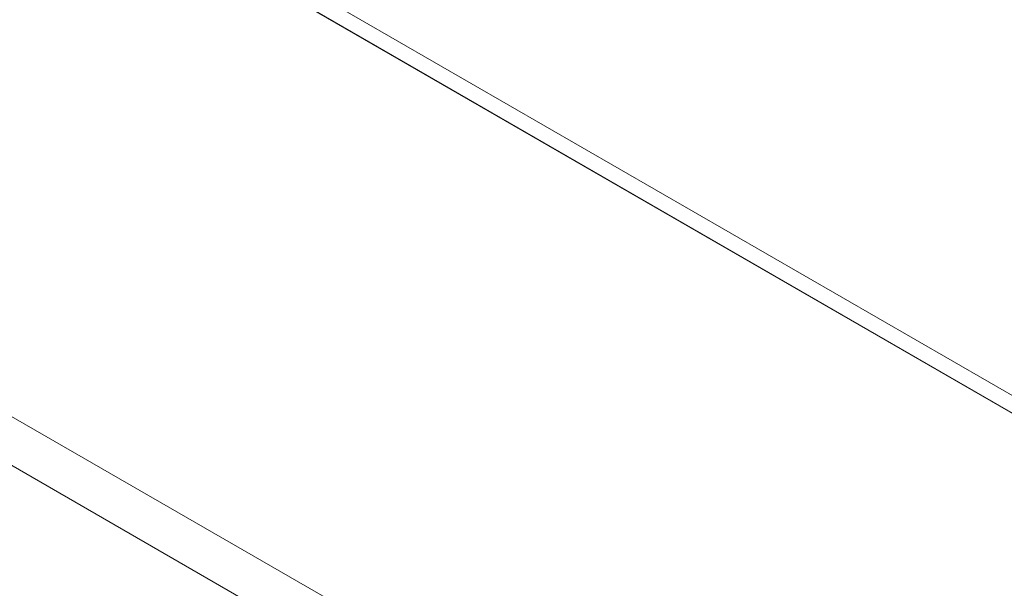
# Model space of a CAD drawing. Header units: millimetres. Extents: x 22 to 278, y 61 to 167.
# Tile 107 of 148: x 250.52 to 257.34, y 77.42 to 81.36. Entities that reach past the tile are written whole.
import ezdxf

# ---------------------------------------------------------------- set-up
doc = ezdxf.new("R2010")
doc.units = ezdxf.units.MM
doc.layers.get('0').update_dxf_attribs({"lineweight": 15})

msp = doc.modelspace()

# ---------------------------------------------------------------- linework, layer by layer
for p, q in [((242.3531, 87.4426), (264.5209, 74.6454)), ((242.247, 87.3814), (266.2179, 73.5433)), ((242.2505, 87.3834), (266.2179, 73.5473)), ((237.3503, 86.1867), (269.7004, 67.5114)), ((237.3982, 85.8208), (269.7004, 67.1731))]:
    msp.add_line(p, q)

doc.saveas('drawing.dxf')
